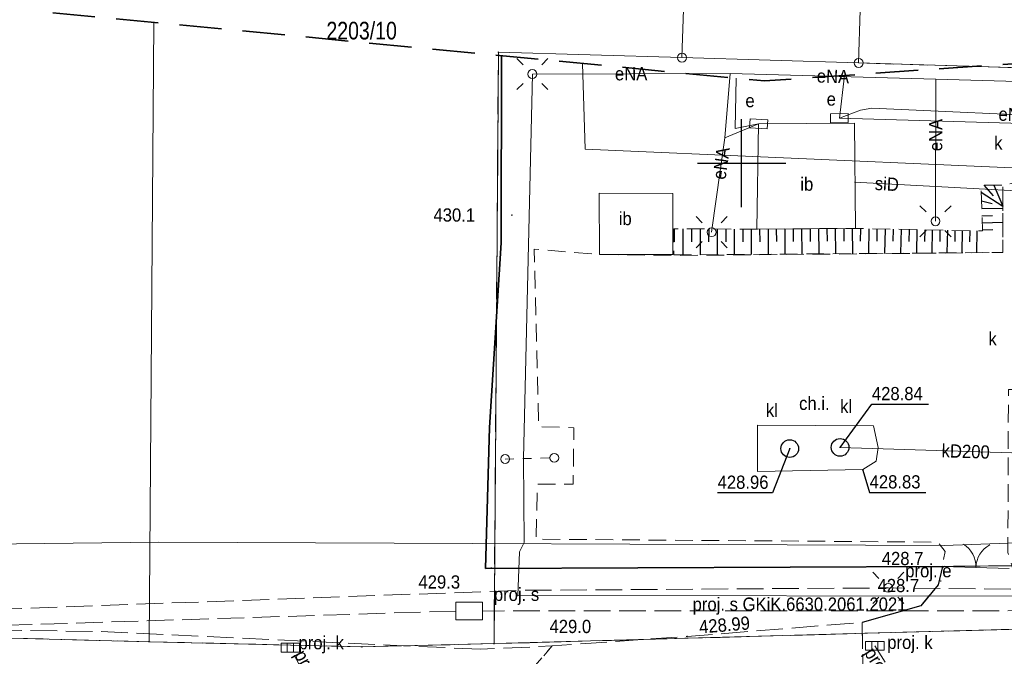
# Model space of a CAD drawing. Header units: metres. Extents: x 7417884 to 7418420, y 5565806 to 5566270.
# Tile 34 of 43: x 7418259 to 7418315, y 5566072 to 5566108. Entities that reach past the tile are written whole.
import ezdxf
from ezdxf.enums import TextEntityAlignment as Align

# ---------------------------------------------------------------- set-up
doc = ezdxf.new("R2010")
doc.units = ezdxf.units.M
for name, pattern in [('1.0_0.5', [1.5, 1, -0.5]), ('1.5_0.5', [2, 1.5, -0.5]), ('2', [0.9, 0.6, -0.3]), ('219-500', [0]), ('egkk-500', [0]), ('otob_500', [0]), ('supp_500', [1, 0.5, -0.5])]:
    doc.linetypes.add(name, pattern=pattern)
for name, color, linetype in [('000 Inne (niezydentyfikowane)', 7, 'Continuous'), ('202-punkt graniczny', 7, 'Continuous'), ('203-punkt graniczny', 7, 'Continuous'), ('211-numer działki ewidencyjnej', 7, 'Continuous'), ('217-kontur klasyfikacyjny', 7, 'Continuous'), ('218-kontur użytku gruntowego', 7, 'Continuous'), ('219-działka ewidencyjna', 7, 'Continuous'), ('brama', 7, 'Continuous'), ('chodnik', 7, 'Continuous'), ('chodnik-Atr17', 7, 'Continuous'), ('inna budowla', 7, 'Continuous'), ('inna budowla-Atr17', 7, 'Continuous'), ('jezdnia', 7, 'Continuous'), ('komora podziemna', 7, 'Continuous'), ('komora podziemna - ob. projektowany', 7, 'Continuous'), ('komora podziemna - ob. projektowany-Atr17', 7, 'Continuous'), ('kratka ściekowa - ob. projektowany', 7, 'Continuous'), ('kratka ściekowa - ob. projektowany-Atr17', 7, 'Continuous'), ('krawężnik', 7, 'Continuous'), ('latarnia', 7, 'Continuous'), ('latarnia - ob. projektowany', 7, 'Continuous'), ('latarnia - ob. projektowany-Atr17', 7, 'Continuous'), ('ogrodzenie trwałe', 7, 'Continuous'), ('osadnik  szambo', 7, 'Continuous'), ('osadnik  szambo-Atr17', 7, 'Continuous'), ('pikieta naturalna', 7, 'Continuous'), ('pikieta naturalna-Atr2', 7, 'Continuous'), ('pikieta sztuczna', 7, 'Continuous'), ('pikieta sztuczna-Atr2', 7, 'Continuous'), ('przewód elektroenergetyczny podziemny', 7, 'Continuous'), ('przewód elektroenergetyczny podziemny - ob. projektowany', 7, 'Continuous'), ('przewód elektroenergetyczny podziemny-Atr1', 7, 'Continuous'), ('przewód kanalizacyjny', 7, 'Continuous'), ('przewód kanalizacyjny - ob. projektowany', 7, 'Continuous'), ('przewód kanalizacyjny - ob. projektowany-Atr1', 7, 'Continuous'), ('przewód kanalizacyjny-Atr1', 7, 'Continuous'), ('przewód specjalny', 7, 'Continuous'), ('przewód specjalny - ob. projektowany', 7, 'Continuous'), ('przewód specjalny - ob. projektowany-Atr1', 7, 'Continuous'), ('przewód specjalny-Atr1', 7, 'Continuous'), ('przewód telekomunikacyjny podziemny', 7, 'Continuous'), ('przewód wodociągowy', 7, 'Continuous'), ('rzędna', 7, 'Continuous'), ('rzędna-Atr2', 7, 'Continuous'), ('skarpa nieumocniona', 7, 'Continuous'), ('szafa elektroenergetyczna lub kontener', 7, 'Continuous'), ('szafa elektroenergetyczna lub kontener-Atr17', 7, 'Continuous'), ('słup przewodów napowietrznych', 7, 'Continuous'), ('właz do komory lub kanału - okrągły-Atr17', 7, 'Continuous'), ('Zakres', 7, 'Continuous')]:
    doc.layers.add(name, color=color, linetype=linetype)
doc.styles.get("Standard").update_dxf_attribs({"font": 'arial.ttf'})
doc.linetypes.add('902-500', pattern='A,3.75,0,[1,ksztalty.shx,S=0.5,R=0,X=0,Y=0],3.75', length=7.5)

# ---------------------------------------------------------------- blocks, each defined once
blk = doc.blocks.new('202')
at = {"color": 0, "linetype": 'Continuous', "lineweight": 0}
blk.add_circle((0, 0), 0.25, dxfattribs=at)
blk = doc.blocks.new('203')
at = {"linetype": 'Continuous', "lineweight": 0}
h = blk.add_hatch(color=0, dxfattribs=at)
edge = h.paths.add_edge_path()
edge.add_arc((0, 0), 0.045, 0, 360)
blk = doc.blocks.new('PW01')
at = {"linetype": 'Continuous', "lineweight": 13}
h = blk.add_hatch(color=0, dxfattribs=at)
edge = h.paths.add_edge_path()
edge.add_arc((0, 0), 0.045, 0, 360)
blk = doc.blocks.new('SUKM')
at = {"color": 0, "linetype": 'Continuous'}
blk.add_circle((0, 0), 0.5, dxfattribs=at)
blk = doc.blocks.new('SM01')
at = {"color": 0, "linetype": 'Continuous', "lineweight": 13}
for p, q in [((-0.53, 0.531), (-0.883, 0.884)), ((0.531, 0.531), (0.884, 0.884)), ((-0.53, -0.53), (-0.883, -0.883)), ((0.531, -0.53), (0.884, -0.883))]:
    blk.add_line(p, q, dxfattribs=at)
blk.add_circle((0, 0), 0.25, dxfattribs=at)
blk = doc.blocks.new('OK02')
at = {"color": 0, "linetype": 'Continuous', "lineweight": 0}
for centre, start, end in [((-1.5, 0), 0, 60), ((1.5, 0), 120, 180)]:
    blk.add_arc(centre, 1.5, start, end, dxfattribs=at)
blk = doc.blocks.new('US18')
at = {"color": 0, "linetype": 'Continuous', "lineweight": 13}
for p, q in [((-0.5, -0.25), (-0.5, 0.25)), ((-0.5, 0.25), (0.5, 0.25)), ((0.5, -0.25), (0.5, 0.25)), ((-0.5, -0.25), (0.5, -0.25))]:
    blk.add_line(p, q, dxfattribs=at)
blk = doc.blocks.new('SM05')
at = {"color": 0, "linetype": 'Continuous', "lineweight": 13}
blk.add_circle((0, 0), 0.25, dxfattribs=at)
blk = doc.blocks.new('US05')
at = {"color": 0, "linetype": 'Continuous', "lineweight": 13}
for p, q in [((-0.525, -0.25), (-0.525, 0.25)), ((-0.525, 0.25), (-0.175, 0.25)), ((-0.175, -0.25), (-0.175, 0.25)), ((-0.175, 0.25), (0.175, 0.25)), ((0.175, -0.25), (0.175, 0.25)), ((0.175, 0.25), (0.525, 0.25)), ((0.525, -0.25), (0.525, 0.25)), ((-0.525, -0.25), (-0.175, -0.25)), ((-0.175, -0.25), (0.175, -0.25)), ((0.175, -0.25), (0.525, -0.25))]:
    blk.add_line(p, q, dxfattribs=at)

msp = doc.modelspace()

# ---------------------------------------------------------------- linework, layer by layer
at = {"color": 0}
for p, q in [((7418300, 5566097.5), (7418300, 5566102.5)), ((7418297.5, 5566100), (7418302.5, 5566100))]:
    msp.add_line(p, q, dxfattribs=at)
at = {"layer": '000 Inne (niezydentyfikowane)', "color": 7, "linetype": 'Continuous', "lineweight": 25, "flags": 128}
for points in [[(7418313.72, 5566098.75), (7418314.25, 5566098.16)], [(7418314.29, 5566098.76), (7418314.79, 5566097.56)], [(7418313.57, 5566098.36), (7418314.79, 5566097.56)], [(7418313.59, 5566097.86), (7418314.19, 5566097.71)], [(7418313.6, 5566097.43), (7418314.79, 5566097.46)], [(7418313.61, 5566097.02), (7418314.2, 5566097.04)], [(7418313.63, 5566096.62), (7418314.8, 5566096.66)], [(7418296.19, 5566096.29), (7418296.18, 5566095.54)], [(7418296.68, 5566096.29), (7418296.67, 5566094.8)], [(7418297.17, 5566096.28), (7418297.17, 5566095.55)], [(7418297.66, 5566096.28), (7418297.65, 5566094.81)], [(7418298.15, 5566096.28), (7418298.14, 5566095.55)], [(7418298.63, 5566096.27), (7418298.62, 5566094.82)], [(7418299.11, 5566096.27), (7418299.11, 5566095.55)], [(7418299.59, 5566096.27), (7418299.59, 5566094.83)], [(7418300.07, 5566096.27), (7418300.07, 5566095.55)], [(7418300.55, 5566096.26), (7418300.54, 5566094.83)], [(7418301.02, 5566096.26), (7418301.03, 5566095.55)], [(7418301.5, 5566096.27), (7418301.51, 5566094.84)], [(7418301.97, 5566096.27), (7418301.98, 5566095.56)], [(7418302.45, 5566096.27), (7418302.46, 5566094.85)], [(7418302.93, 5566096.28), (7418302.93, 5566095.56)], [(7418303.4, 5566096.28), (7418303.41, 5566094.85)], [(7418303.88, 5566096.29), (7418303.88, 5566095.57)], [(7418304.36, 5566096.29), (7418304.37, 5566094.86)], [(7418304.83, 5566096.3), (7418304.84, 5566095.58)], [(7418305.31, 5566096.3), (7418305.32, 5566094.87)], [(7418305.79, 5566096.3), (7418305.79, 5566095.59)], [(7418306.26, 5566096.31), (7418306.28, 5566094.88)], [(7418306.74, 5566096.3), (7418306.72, 5566095.59)], [(7418307.21, 5566096.29), (7418307.18, 5566094.88)], [(7418307.67, 5566096.28), (7418307.66, 5566095.59)], [(7418308.13, 5566096.27), (7418308.1, 5566094.89)], [(7418308.59, 5566096.27), (7418308.57, 5566095.58)], [(7418309.04, 5566096.26), (7418309.01, 5566094.9)], [(7418309.49, 5566096.25), (7418309.47, 5566095.57)], [(7418309.93, 5566096.24), (7418309.9, 5566094.9)], [(7418310.37, 5566096.23), (7418310.35, 5566095.57)], [(7418310.8, 5566096.22), (7418310.78, 5566094.91)], [(7418311.23, 5566096.21), (7418311.22, 5566095.56)], [(7418311.66, 5566096.2), (7418311.63, 5566094.92)], [(7418312.08, 5566096.19), (7418312.07, 5566095.56)], [(7418312.5, 5566096.18), (7418312.48, 5566094.92)], [(7418312.92, 5566096.18), (7418312.9, 5566095.55)], [(7418313.32, 5566096.17), (7418313.3, 5566094.93)], [(7418313.64, 5566096.23), (7418314.22, 5566096.25)]]:
    msp.add_lwpolyline(points, dxfattribs=at)
at = {"layer": '217-kontur klasyfikacyjny', "color": 92, "linetype": 'egkk-500', "lineweight": 18, "flags": 128}
for points in [[(7418285.99, 5566072.78), (7418286.24, 5566106.29)], [(7418306.63, 5566105.68), (7418361.53, 5566104.01)], [(7418258.69, 5566073.09), (7418266.46, 5566072.89)], [(7418266.46, 5566072.89), (7418278.51, 5566072.6)], [(7418278.51, 5566072.6), (7418285.99, 5566072.78)]]:
    msp.add_lwpolyline(points, dxfattribs=at)
at = {"layer": '218-kontur użytku gruntowego', "color": 3, "linetype": '1.0_0.5', "lineweight": 18, "ltscale": 2, "flags": 128}
for points in [[(7418285.99, 5566072.78), (7418286.24, 5566106.29)], [(7418286.24, 5566106.29), (7418285.99, 5566072.78)], [(7418361.53, 5566104.01), (7418306.63, 5566105.68)], [(7418306.63, 5566105.68), (7418361.53, 5566104.01)], [(7418307.79, 5566073.39), (7418346.68, 5566074.43)], [(7418346.68, 5566074.43), (7418307.79, 5566073.39)], [(7418258.69, 5566073.09), (7418266.46, 5566072.89)], [(7418266.46, 5566072.89), (7418258.69, 5566073.09)], [(7418285.99, 5566072.78), (7418307.79, 5566073.39)], [(7418307.79, 5566073.39), (7418285.99, 5566072.78)], [(7418266.46, 5566072.89), (7418278.51, 5566072.6)], [(7418278.51, 5566072.6), (7418266.46, 5566072.89)], [(7418278.51, 5566072.6), (7418285.99, 5566072.78)], [(7418285.99, 5566072.78), (7418278.51, 5566072.6)]]:
    msp.add_lwpolyline(points, dxfattribs=at)
at = {"layer": '219-działka ewidencyjna', "color": 7, "linetype": '219-500', "lineweight": 18, "flags": 128}
for points in [[(7418296.63, 5566105.98), (7418296.82, 5566111.98)], [(7418306.63, 5566105.68), (7418306.82, 5566111.68)], [(7418286.24, 5566106.29), (7418285.99, 5566072.78)], [(7418286.24, 5566106.29), (7418296.63, 5566105.98)], [(7418296.63, 5566105.98), (7418306.63, 5566105.68)], [(7418361.53, 5566104.01), (7418306.63, 5566105.68)], [(7418346.68, 5566074.43), (7418307.78, 5566073.39)], [(7418258.69, 5566073.09), (7418266.46, 5566072.89)], [(7418285.99, 5566072.78), (7418307.78, 5566073.39)], [(7418278.51, 5566072.6), (7418266.46, 5566072.89)], [(7418278.51, 5566072.6), (7418285.99, 5566072.78)]]:
    msp.add_lwpolyline(points, dxfattribs=at)
at = {"layer": '219-działka ewidencyjna', "color": 7, "linetype": '219-500', "lineweight": 18}
msp.add_lwpolyline([(7418266.733, 5566107.978), (7418266.46, 5566072.89)], dxfattribs=at)
at = {"layer": 'brama', "color": 7, "linetype": 'otob_500', "lineweight": 18, "flags": 128}
msp.add_lwpolyline([(7418311.38, 5566077.16), (7418315.16, 5566077.04)], dxfattribs=at)
at = {"layer": 'chodnik', "color": 7, "linetype": '1.0_0.5', "lineweight": 18, "flags": 128}
msp.add_lwpolyline([(7418316.54, 5566087.51), (7418316.17, 5566087.51), (7418316.3, 5566099.01), (7418314.79, 5566098.76), (7418314.8, 5566094.94), (7418296.08, 5566094.77), (7418291.96, 5566094.83), (7418288.27, 5566095.13), (7418288.52, 5566085.08), (7418290.51, 5566085.01), (7418290.47, 5566081.82), (7418288.45, 5566081.81), (7418288.37, 5566078.7), (7418311.11, 5566078.53), (7418311.52, 5566078.01), (7418311.38, 5566077.16), (7418315.32, 5566077.19), (7418315.08, 5566077.94), (7418315.11, 5566087.18), (7418316.55, 5566087.17)], close=True, dxfattribs=at)
at = {"layer": 'inna budowla', "color": 7, "linetype": 'Continuous', "lineweight": 18, "flags": 128}
for points in [[(7418300.97, 5566102.23), (7418300.86, 5566096.26), (7418306.45, 5566096.31), (7418306.4, 5566102.27)], [(7418291.95, 5566098.31), (7418291.96, 5566094.83), (7418296.12, 5566094.83), (7418296.11, 5566098.28)]]:
    msp.add_lwpolyline(points, close=True, dxfattribs=at)
at = {"layer": 'jezdnia', "color": 7, "linetype": '1.5_0.5', "lineweight": 18, "flags": 128}
for points in [[(7418285.23, 5566072.46), (7418263.6, 5566073.47), (7418242.92, 5566073.76), (7418229.22, 5566073.25), (7418200.62, 5566073.59), (7418175.74, 5566074.52), (7418143.98, 5566075.53), (7418138.14, 5566076.29), (7418117.78, 5566080.87), (7418087.48, 5566088.35), (7418077, 5566091.11), (7418059.63, 5566095.88), (7418031.82, 5566104.75), (7418031.13, 5566101.12), (7418049.45, 5566095.76), (7418052.13, 5566094.97), (7418057.53, 5566093.4), (7418057.67, 5566093.36), (7418076.94, 5566088.23), (7418086.57, 5566085.57), (7418117.4, 5566077.5), (7418143.37, 5566072.49), (7418174.95, 5566070.4), (7418201.03, 5566070.19), (7418227.1, 5566070.04), (7418243.86, 5566070.31), (7418263.33, 5566070.13), (7418285.91, 5566068.75), (7418289.28, 5566072.65)], [(7418365.5, 5566067.98), (7418366.36, 5566067.07), (7418366.55, 5566066.32), (7418366.46, 5566077.07), (7418366.14, 5566075.84), (7418365.52, 5566074.71), (7418364.64, 5566073.73), (7418363.12, 5566073.06), (7418356.88, 5566072.84), (7418354.07, 5566075.5), (7418324.49, 5566076.41), (7418321.75, 5566074.02), (7418317.15, 5566074.12), (7418316.48, 5566074.32), (7418315.6, 5566075.28), (7418315.32, 5566077.19), (7418311.38, 5566077.16), (7418311.13, 5566076.11), (7418310.16, 5566074.93), (7418306.83, 5566073.98), (7418306.89, 5566070.48), (7418308.76, 5566071.04), (7418335.06, 5566070.21), (7418361.85, 5566069.39), (7418363.39, 5566069.16)], [(7418306.89, 5566070.48), (7418306.83, 5566073.98), (7418296.92, 5566073.19), (7418289.28, 5566072.65), (7418285.91, 5566068.75), (7418301.28, 5566070.04), (7418299.93, 5566067.25), (7418304.05, 5566067.19)]]:
    msp.add_lwpolyline(points, close=True, dxfattribs=at)
at = {"layer": 'komora podziemna', "color": 34, "linetype": 'Continuous', "lineweight": 18, "flags": 128}
msp.add_lwpolyline([(7418300.91, 5566085.16), (7418307.47, 5566085.13), (7418307.73, 5566083.9), (7418307.62, 5566083.11), (7418306.87, 5566082.65), (7418300.91, 5566082.54)], close=True, dxfattribs=at)
at = {"layer": 'komora podziemna - ob. projektowany', "color": 7, "linetype": 'Continuous', "lineweight": 18, "flags": 128}
msp.add_lwpolyline([(7418283.83, 5566075.13), (7418285.33, 5566075.13), (7418285.33, 5566074.13), (7418283.83, 5566074.13)], close=True, dxfattribs=at)
at = {"layer": 'krawężnik', "color": 7, "linetype": 'Continuous', "lineweight": 25, "flags": 128}
msp.add_lwpolyline([(7418311.38, 5566077.16), (7418311.13, 5566076.11), (7418310.16, 5566074.93), (7418306.83, 5566073.98)], dxfattribs=at)
at = {"layer": 'ogrodzenie trwałe', "color": 7, "linetype": '902-500', "lineweight": 35}
msp.add_lwpolyline([(7418286.39, 5566095.48), (7418286.418, 5566106.088)], dxfattribs=at)
at = {"layer": 'ogrodzenie trwałe', "color": 7, "linetype": '902-500', "lineweight": 35, "flags": 128}
msp.add_lwpolyline([(7418311.38, 5566077.16), (7418285.51, 5566077.04), (7418285.73, 5566085.03), (7418286.39, 5566095.48)], dxfattribs=at)
at = {"layer": 'przewód elektroenergetyczny podziemny', "color": 1, "linetype": 'Continuous', "lineweight": 18, "flags": 128}
for points in [[(7418288.16, 5566105.05), (7418287.66, 5566083.27), (7418287.69, 5566078.51), (7418287.43, 5566077.99), (7418287.33, 5566075.51), (7418317.77, 5566075.48), (7418325.93, 5566076.5), (7418338.81, 5566076.55), (7418352.61, 5566076.23), (7418355.87, 5566076.08), (7418356.68, 5566077.39), (7418356.57, 5566080.84), (7418356.17, 5566091.56)], [(7418288.16, 5566105.05), (7418299.35, 5566105.09)], [(7418299.35, 5566105.09), (7418299.05, 5566101.44), (7418300.97, 5566102.23), (7418299.05, 5566101.44), (7418298.31, 5566096.09)], [(7418299.35, 5566105.09), (7418311.01, 5566104.76)], [(7418311.01, 5566104.76), (7418310.98, 5566096.71)], [(7418311.01, 5566104.76), (7418325.52, 5566104.34), (7418328.46, 5566103.92), (7418330.83, 5566103.82), (7418332.21, 5566103.78), (7418334.87, 5566104.08), (7418337.72, 5566104.12), (7418341.77, 5566104.06), (7418345.25, 5566103.19), (7418347.84, 5566102.76), (7418350.04, 5566102.45), (7418356.23, 5566101.75)], [(7418319.02, 5566098.96), (7418319.06, 5566102.59), (7418307.37, 5566103.11), (7418306.74, 5566103), (7418305.54, 5566102.55)], [(7418328.81, 5566098.78), (7418328.84, 5566101.88), (7418305.54, 5566102.55)]]:
    msp.add_lwpolyline(points, dxfattribs=at)
at = {"layer": 'przewód elektroenergetyczny podziemny', "color": 1, "linetype": 'Continuous', "lineweight": 18}
for points in [[(7418299.705, 5566104.813), (7418299.65, 5566101.97), (7418300.97, 5566102.23)], [(7418305.54, 5566102.55), (7418305.839, 5566104.975)]]:
    msp.add_lwpolyline(points, dxfattribs=at)
at = {"layer": 'przewód elektroenergetyczny podziemny - ob. projektowany', "color": 1, "linetype": '1.5_0.5', "lineweight": 18, "flags": 128}
msp.add_lwpolyline([(7418361.24, 5566075.39), (7418360.69, 5566075.39), (7418308.31, 5566075.94), (7418287.44, 5566075.8), (7418255.52, 5566074.64), (7418202.8, 5566072.82), (7418164.99, 5566071.51), (7418149.55, 5566072.5), (7418137.95, 5566074.17), (7418126.54, 5566076.63), (7418097.71, 5566085.19), (7418047.1, 5566100.25), (7417996.53, 5566115.33), (7417962.68, 5566125.79), (7417951.74, 5566131.3), (7417946.52, 5566135.46), (7417943.65, 5566141.73), (7417942.61, 5566148.31), (7417943.11, 5566186.44), (7417943.16, 5566208.03), (7417941.95, 5566209.01), (7417941.31, 5566230.98), (7417943.4, 5566234.5)], dxfattribs=at)
at = {"layer": 'przewód kanalizacyjny', "color": 34, "linetype": 'Continuous', "lineweight": 18, "flags": 128}
msp.add_lwpolyline([(7418305.58, 5566083.9), (7418326.83, 5566083.24), (7418326.95, 5566087.33)], dxfattribs=at)
at = {"layer": 'przewód kanalizacyjny - ob. projektowany', "color": 34, "linetype": '1.5_0.5', "lineweight": 18, "flags": 128}
for points in [[(7418276.31, 5566069.04), (7418274.46, 5566072.55)], [(7418309.2, 5566070.05), (7418307.55, 5566072.66)]]:
    msp.add_lwpolyline(points, dxfattribs=at)
at = {"layer": 'przewód specjalny', "color": 7, "linetype": 'Continuous', "lineweight": 18, "flags": 128}
msp.add_lwpolyline([(7418316.29, 5566098.4), (7418306.39, 5566098.92)], dxfattribs=at)
at = {"layer": 'przewód specjalny - ob. projektowany', "color": 7, "linetype": '1.5_0.5', "lineweight": 18, "flags": 128}
for points in [[(7418283.83, 5566074.63), (7418209.59, 5566072.27)], [(7418362.58, 5566074.68), (7418285.33, 5566074.63)]]:
    msp.add_lwpolyline(points, dxfattribs=at)
at = {"layer": 'przewód telekomunikacyjny podziemny', "color": 30, "linetype": 'Continuous', "lineweight": 18}
msp.add_lwpolyline([(7418336.39, 5566092.48), (7418336.06, 5566098.83), (7418291.14, 5566100.79), (7418290.994, 5566105.649)], dxfattribs=at)
at = {"layer": 'przewód wodociągowy', "color": 5, "linetype": 'Continuous', "lineweight": 18}
msp.add_lwpolyline([(7418400.674, 5566078.364), (7418361.81, 5566080.17), (7418311.47, 5566078.35), (7418266.99, 5566078.53), (7418199.46, 5566077.73), (7418172.41, 5566078.38), (7418138.51, 5566080.55), (7418125.06, 5566082.93), (7418079.46, 5566124.09), (7418042.41, 5566157.9), (7418022.66, 5566177.08), (7418002.17, 5566196.69), (7417986.04, 5566214.2), (7417974, 5566228.06), (7417958.84, 5566235.45), (7417957.4, 5566236.19)], dxfattribs=at)
at = {"layer": 'rzędna-Atr2', "color": 7, "flags": 128}
for points in [[(7418305.58, 5566083.9), (7418307.38, 5566086.34), (7418310.59, 5566086.34)], [(7418302.73, 5566083.83), (7418301.76, 5566081.32), (7418298.646, 5566081.32)], [(7418306.87, 5566082.61), (7418307.25, 5566081.34), (7418310.428, 5566081.34)]]:
    msp.add_lwpolyline(points, dxfattribs=at)
at = {"layer": 'skarpa nieumocniona', "color": 7, "linetype": '1.0_0.5', "lineweight": 18, "flags": 128}
msp.add_lwpolyline([(7418296.17, 5566094.8), (7418314.8, 5566094.94), (7418314.79, 5566098.76), (7418313.56, 5566098.75), (7418313.64, 5566096.16), (7418306.45, 5566096.31), (7418300.86, 5566096.26), (7418296.17, 5566096.29)], close=True, dxfattribs=at)
msp.add_lwpolyline([(7418296.17, 5566094.8), (7418314.8, 5566094.94), (7418314.79, 5566098.76), (7418313.56, 5566098.75), (7418313.64, 5566096.16), (7418306.45, 5566096.31), (7418300.86, 5566096.26), (7418296.17, 5566096.29)], close=True, dxfattribs=at)
at = {"layer": 'słup przewodów napowietrznych', "color": 7, "linetype": 'supp_500', "lineweight": 18, "flags": 128}
msp.add_lwpolyline([(7418286.62, 5566083.24), (7418289.4, 5566083.31)], dxfattribs=at)
at = {"layer": 'Zakres', "color": 5, "linetype": '2', "lineweight": 35, "ltscale": 4, "flags": 128}
msp.add_lwpolyline([(7417885.72, 5566102.9), (7418148.19, 5566033.76), (7418303.95, 5566019.62), (7418308.97, 5565858.6), (7418310.47, 5565827.917), (7418402.779, 5565828.688), (7418418.97, 5565829.266), (7418398.66, 5566106.08), (7418342.22, 5566106.08), (7418321.76, 5566106.08), (7418301.3, 5566104.66), (7418135.84, 5566120.54), (7418007.43, 5566263.06), (7417967.57, 5566263.77), (7417884.31, 5566264.47)], close=True, dxfattribs=at)

# ---------------------------------------------------------------- block references
at = {"layer": '202-punkt graniczny', "color": 7, "linetype": 'Continuous', "lineweight": 18}
for p in [(7418296.63, 5566105.98), (7418306.63, 5566105.68)]:
    msp.add_blockref('202', p, dxfattribs=at)
at = {"layer": '203-punkt graniczny', "color": 7, "linetype": 'Continuous', "lineweight": 18}
for p in [(7418286.24, 5566106.29), (7418307.78, 5566073.39), (7418266.46, 5566072.89), (7418278.51, 5566072.6), (7418285.99, 5566072.78)]:
    msp.add_blockref('203', p, dxfattribs=at)
at = {"layer": 'brama', "color": 7, "linetype": 'Continuous', "lineweight": 18, "rotation": 358.182}
msp.add_blockref('OK02', (7418313.27, 5566077.1), dxfattribs=at)
at = {"layer": 'kratka ściekowa - ob. projektowany', "color": 34, "linetype": 'Continuous', "lineweight": 18}
for p in [(7418274.46, 5566072.55), (7418307.55, 5566072.66)]:
    msp.add_blockref('US05', p, dxfattribs=at)
at = {"layer": 'latarnia', "color": 7, "linetype": 'Continuous', "lineweight": 18}
for p in [(7418288.16, 5566105.05), (7418310.98, 5566096.71), (7418298.31, 5566096.09)]:
    msp.add_blockref('SM01', p, dxfattribs=at)
at = {"layer": 'latarnia - ob. projektowany', "color": 7, "linetype": 'Continuous', "lineweight": 18}
msp.add_blockref('SM01', (7418308.31, 5566075.94), dxfattribs=at)
at = {"layer": 'osadnik  szambo', "color": 34, "linetype": 'Continuous', "lineweight": 18}
for p in [(7418302.73, 5566083.83), (7418305.58, 5566083.9)]:
    msp.add_blockref('SUKM', p, dxfattribs=at)
at = {"layer": 'pikieta naturalna', "color": 7, "linetype": 'Continuous', "lineweight": 13}
for p in [(7418287, 5566097.06), (7418285.83, 5566077.07), (7418311.4, 5566077.1), (7418311.28, 5566076.33)]:
    msp.add_blockref('PW01', p, dxfattribs=at)
at = {"layer": 'pikieta sztuczna', "color": 7, "linetype": 'Continuous', "lineweight": 13}
msp.add_blockref('PW01', (7418296.92, 5566073.19), dxfattribs=at)
at = {"layer": 'rzędna', "color": 34, "linetype": 'Continuous', "lineweight": 18}
for p in [(7418302.73, 5566083.83), (7418305.58, 5566083.9), (7418306.87, 5566082.61)]:
    msp.add_blockref('PW01', p, dxfattribs=at)
at = {"layer": 'szafa elektroenergetyczna lub kontener', "color": 1, "linetype": 'Continuous', "lineweight": 18}
for p, rotation in [((7418300.97, 5566102.23), 356.422), ((7418305.54, 5566102.55), 0.83)]:
    msp.add_blockref('US18', p, dxfattribs=dict(at, rotation=rotation))
at = {"layer": 'słup przewodów napowietrznych', "color": 7, "linetype": 'Continuous', "lineweight": 18}
for p in [(7418289.4, 5566083.31), (7418286.62, 5566083.24)]:
    msp.add_blockref('SM05', p, dxfattribs=at)

# ---------------------------------------------------------------- texts
at = {"layer": '211-numer działki ewidencyjnej', "color": 7, "linetype": 'Continuous', "lineweight": 18, "width": 0.79}
msp.add_text('2203/10', height=1, dxfattribs=at).set_placement((7418276.5, 5566108.01), align=Align.TOP_LEFT)
at = {"layer": 'chodnik-Atr17', "color": 7, "width": 0.9}
msp.add_text('ch.i.', height=0.75, dxfattribs=at).set_placement((7418303.26, 5566086.77), align=Align.TOP_LEFT)
at = {"layer": 'inna budowla-Atr17', "color": 7, "width": 0.9}
for p in [(7418303.33, 5566098.44), (7418293.05, 5566096.49)]:
    msp.add_text('ib', height=0.75, dxfattribs=at).set_placement(p)
at = {"layer": 'komora podziemna - ob. projektowany-Atr17', "color": 7, "width": 0.9}
msp.add_text('proj. s', height=0.75, dxfattribs=at).set_placement((7418285.98, 5566075.2))
at = {"layer": 'kratka ściekowa - ob. projektowany-Atr17', "color": 34, "width": 0.9}
for p in [(7418274.92, 5566072.46), (7418308.25, 5566072.48)]:
    msp.add_text('proj. k', height=0.75, dxfattribs=at).set_placement(p)
at = {"layer": 'latarnia - ob. projektowany-Atr17', "color": 7, "width": 0.9}
msp.add_text('proj. e', height=0.75, dxfattribs=at).set_placement((7418309.27, 5566076.54))
at = {"layer": 'osadnik  szambo-Atr17', "color": 34, "width": 0.9}
for p in [(7418301.38, 5566085.63), (7418305.58, 5566085.85)]:
    msp.add_text('kl', height=0.75, dxfattribs=at).set_placement(p)
at = {"layer": 'pikieta naturalna-Atr2', "color": 7, "width": 0.9}
for s, p in [('430.1', (7418282.56, 5566096.69)), ('428.7', (7418307.94, 5566077.23)), ('429.3', (7418281.71, 5566075.9)), ('428.7', (7418307.7, 5566075.7)), ('429.0', (7418289.13, 5566073.38))]:
    msp.add_text(s, height=0.75, dxfattribs=at).set_placement(p)
at = {"layer": 'pikieta sztuczna-Atr2', "color": 7, "width": 0.9}
msp.add_text('428.99', height=0.75, rotation=4.764, dxfattribs=at).set_placement((7418297.63, 5566073.35))
at = {"layer": 'przewód elektroenergetyczny podziemny-Atr1', "color": 1, "width": 0.9}
for rotation, p in [(0.205, (7418293.75, 5566105.07)), (358.379, (7418305.18, 5566104.92))]:
    msp.add_text('eNA', height=0.75, rotation=rotation, dxfattribs=at).set_placement(p, align=Align.MIDDLE_CENTER)
for s, rotation, p in [('eND', 357.437, (7418314.55, 5566102.79)), ('eNA', 89.786, (7418310.99, 5566100.68)), ('eNA', 82.05, (7418298.72, 5566099.09))]:
    msp.add_text(s, height=0.75, rotation=rotation, dxfattribs=at).set_placement(p, align=Align.MIDDLE_LEFT)
at = {"layer": 'przewód kanalizacyjny - ob. projektowany-Atr1', "color": 34, "width": 0.9}
msp.add_text('proj. k GKiK.6630.2061.2021', height=0.75, rotation=302.3, dxfattribs=at).set_placement((7418307.55, 5566072.66), align=Align.TOP_LEFT)
msp.add_text('proj. k GKiK.6630.2061.2021', height=0.75, rotation=297.792, dxfattribs=at).set_placement((7418274.66, 5566072.17))
at = {"layer": 'przewód kanalizacyjny-Atr1', "color": 34, "width": 0.9}
msp.add_text('kD200', height=0.75, rotation=358.132, dxfattribs=at).set_placement((7418311.33, 5566083.72), align=Align.MIDDLE_LEFT)
at = {"layer": 'przewód specjalny - ob. projektowany-Atr1', "color": 7, "width": 0.9}
msp.add_text('proj. s GKiK.6630.2061.2021', height=0.75, rotation=0.037, dxfattribs=at).set_placement((7418297.23, 5566074.64))
at = {"layer": 'przewód specjalny-Atr1', "color": 7, "width": 0.9}
msp.add_text('siD', height=0.75, rotation=-3.021, dxfattribs=at).set_placement((7418307.55, 5566098.86), align=Align.MIDDLE_LEFT)
at = {"layer": 'rzędna-Atr2', "color": 34, "width": 0.9}
for s, p in [('428.84', (7418307.38, 5566086.348)), ('428.96', (7418298.646, 5566081.328)), ('428.83', (7418307.25, 5566081.348))]:
    msp.add_text(s, height=0.75, dxfattribs=at).set_placement(p, align=Align.BOTTOM_LEFT)
at = {"layer": 'szafa elektroenergetyczna lub kontener-Atr17', "color": 1, "width": 0.9}
for p in [(7418300.22, 5566103.17), (7418304.82, 5566103.26)]:
    msp.add_text('e', height=0.75, dxfattribs=at).set_placement(p)
at = {"layer": 'właz do komory lub kanału - okrągły-Atr17', "color": 7, "width": 0.9}
for p in [(7418314.3, 5566100.77), (7418313.98, 5566089.68)]:
    msp.add_text('k', height=0.75, dxfattribs=at).set_placement(p)

doc.saveas('drawing.dxf')
